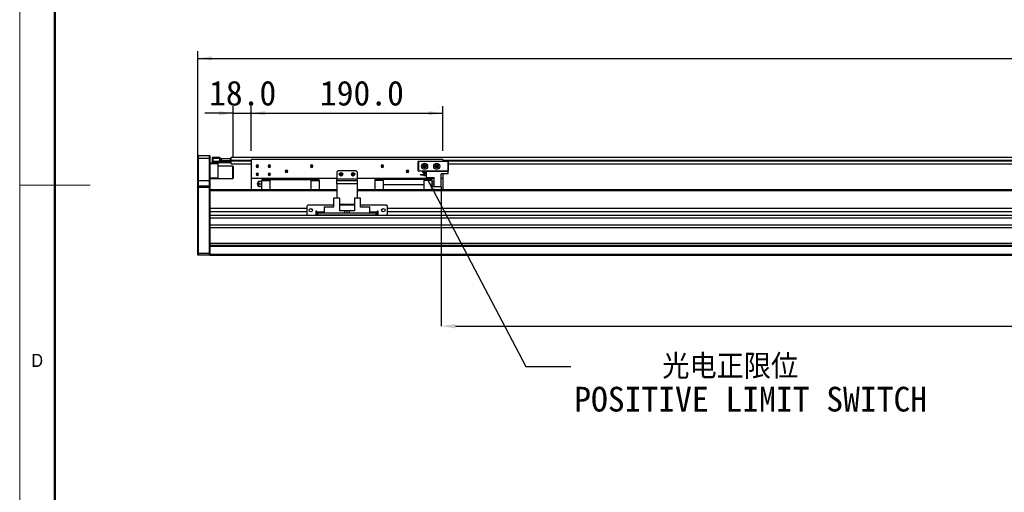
# Model space of a CAD drawing. Header units: millimetres. Extents: x 35 to 2924, y 35 to 2044.
# Tile 2 of 9: x 35 to 1012, y 735 to 1204. Entities that reach past the tile are written whole.
import ezdxf

# ---------------------------------------------------------------- set-up
doc = ezdxf.new("R2010")
doc.units = ezdxf.units.MM
doc.header["$LTSCALE"] = 7
doc.header["$PDSIZE"] = -1
doc.layers.add('DIMNS', color=7, linetype='Continuous')
doc.styles.add('SLDTEXTSTYLE1', font='Gothic.ttf', dxfattribs={"width": 0.913})
doc.styles.add('SLDTEXTSTYLE10', font='txt', dxfattribs={"bigfont": 'bigfont'})
doc.styles.add('SLDTEXTSTYLE9', font='txt')
doc.dimstyles.new('SLDDIMSTYLE0', dxfattribs={"dimtxt": 24.5, "dimasz": 14, "dimexe": 0, "dimexo": 0.0625, "dimgap": 6.125, "dimtad": 2, "dimdec": 1, "dimrnd": 1e-09, "dimzin": 4, "dimdsep": 46, "dimtxsty": 'SLDTEXTSTYLE9', "dimsah": 1, "dimcen": 0.09, "dimadec": 0, "dimazin": 1, "dimtfac": 1, "dimtdec": 1, "dimtofl": 0, "dimtmove": 0, "dimatfit": 3, "dimfxl": 0, "dimfrac": 2, "dimtolj": 1, "dimtzin": 12, "dimarcsym": 0})
doc.dimstyles.new('SLDDIMSTYLE1', dxfattribs={"dimtxt": 24.5, "dimasz": 14, "dimexe": 0, "dimexo": 0.0625, "dimgap": 6.125, "dimtad": 2, "dimdec": 1, "dimrnd": 1e-09, "dimzin": 4, "dimdsep": 46, "dimtxsty": 'SLDTEXTSTYLE9', "dimsah": 1, "dimcen": 0.09, "dimadec": 0, "dimazin": 1, "dimtfac": 1, "dimtdec": 1, "dimtmove": 0, "dimatfit": 0, "dimfxl": 0, "dimfrac": 2, "dimtolj": 1, "dimtzin": 12, "dimarcsym": 0})
doc.dimstyles.new('SLDDIMSTYLE2', dxfattribs={"dimtxt": 0.18, "dimasz": 14, "dimexe": 0, "dimexo": 0.0625, "dimgap": 0, "dimtad": 0, "dimtih": 1, "dimtoh": 1, "dimdec": 0, "dimrnd": 1e-09, "dimzin": 0, "dimdsep": 46, "dimtxsty": 'Standard', "dimsah": 1, "dimcen": 0.09, "dimadec": 0, "dimazin": 0, "dimtfac": 14, "dimtdec": 0, "dimtofl": 0, "dimtmove": 0, "dimatfit": 3, "dimfxl": 0, "dimfrac": 2, "dimtolj": 1, "dimtzin": 0, "dimarcsym": 0})

# ---------------------------------------------------------------- blocks, each defined once
blk = doc.blocks.new('_D')
at = {"layer": 'DIMNS'}
for p, q in [((211.69, 1046.32), (211.69, 1172.31)), ((2367.69, 1046.32), (2367.69, 1172.31)), ((211.69, 1165.31), (2367.69, 1165.31))]:
    blk.add_line(p, q, dxfattribs=at)
for points in [[(211.69, 1165.31), (225.69, 1163.21), (225.69, 1167.41)], [(2367.69, 1165.31), (2353.69, 1167.41), (2353.69, 1163.21)]]:
    blk.add_solid(points, dxfattribs=at)
at = {"layer": 'DIMNS', "insert": (1243.72, 1197.45), "char_height": 24.5, "attachment_point": 1, "style": 'SLDTEXTSTYLE9'}
blk.add_mtext('2156.0', dxfattribs=at)
blk = doc.blocks.new('_D_1')
at = {"layer": 'DIMNS'}
for p, q in [((246.69, 1067.02), (246.69, 1117.96)), ((264.69, 1073.82), (264.69, 1117.96)), ((246.69, 1110.96), (218.69, 1110.96)), ((246.69, 1110.96), (264.69, 1110.96)), ((264.69, 1110.96), (292.69, 1110.96))]:
    blk.add_line(p, q, dxfattribs=at)
for points in [[(246.69, 1110.96), (232.69, 1113.06), (232.69, 1108.86)], [(264.69, 1110.96), (278.69, 1108.86), (278.69, 1113.06)]]:
    blk.add_solid(points, dxfattribs=at)
at = {"layer": 'DIMNS', "insert": (222.83, 1143.11), "char_height": 24.5, "attachment_point": 1, "style": 'SLDTEXTSTYLE9'}
blk.add_mtext('18.0', dxfattribs=at)
blk = doc.blocks.new('_D_2')
at = {"layer": 'DIMNS'}
for p, q in [((264.69, 1073.82), (264.69, 1117.96)), ((454.69, 1073.82), (454.69, 1117.96)), ((264.69, 1110.96), (454.69, 1110.96))]:
    blk.add_line(p, q, dxfattribs=at)
for points in [[(264.69, 1110.96), (278.69, 1108.86), (278.69, 1113.06)], [(454.69, 1110.96), (440.69, 1113.06), (440.69, 1108.86)]]:
    blk.add_solid(points, dxfattribs=at)
at = {"layer": 'DIMNS', "insert": (332.77, 1143.11), "char_height": 24.5, "attachment_point": 1, "style": 'SLDTEXTSTYLE9'}
blk.add_mtext('190.0', dxfattribs=at)
blk = doc.blocks.new('_D_4')
at = {"layer": 'Defpoints', "color": 0}
for p in [(453.19, 1037.93), (2093.19, 1034.43), (2093.19, 899.93)]:
    blk.add_point(p, dxfattribs=at)
at = {"layer": 'DIMNS', "color": 0, "lineweight": -2}
for p, q in [((453.19, 1037.87), (453.19, 899.93)), ((2093.19, 1034.37), (2093.19, 899.93)), ((467.19, 899.93), (2079.19, 899.93))]:
    blk.add_line(p, q, dxfattribs=at)
at = {"layer": 'DIMNS', "color": 0}
for points in [[(467.19, 902.27), (467.19, 897.6), (453.19, 899.93)], [(2079.19, 902.27), (2079.19, 897.6), (2093.19, 899.93)]]:
    blk.add_solid(points, dxfattribs=at)
at = {"layer": 'DIMNS', "color": 0, "insert": (1296.36, 893.81), "char_height": 24.5, "attachment_point": 2, "style": 'SLDTEXTSTYLE9'}
blk.add_mtext('\\A1;Stroke T=1640.0', dxfattribs=at)
blk = doc.blocks.new('SW_NOTE_3')
at = {"layer": 'DIMNS', "color": 0, "char_height": 24.5, "attachment_point": 1}
for s, insert, style in [('    光电正限位', (3.5, 12.12), 'SLDTEXTSTYLE10'), ('POSITIVE LIMIT SWITCH', (3.5, -20.27), 'SLDTEXTSTYLE9')]:
    blk.add_mtext(s, dxfattribs=dict(at, insert=insert, style=style))

msp = doc.modelspace()

# ---------------------------------------------------------------- linework, layer by layer
at = {"color": 7, "linetype": 'Continuous', "lineweight": 18}
for p, q in [((35, 2044), (35, 35)), ((70, 2009), (70, 70)), ((35, 1039.5), (105, 1039.5))]:
    msp.add_line(p, q, dxfattribs=at)
at = {"color": 7, "linetype": 'Continuous', "lineweight": 50}
msp.add_line((70, 2009), (70, 70), dxfattribs=at)
at = {"color": 7, "linetype": 'Continuous', "lineweight": 25}
for p, q in [((211.99, 1068.93), (211.69, 1068.63)), ((211.69, 1065.93), (211.69, 1068.63)), ((211.99, 1065.93), (211.69, 1065.93)), ((211.69, 1043.93), (211.69, 1065.93)), ((211.99, 1068.93), (211.99, 1065.93)), ((211.99, 1068.93), (223.39, 1068.93)), ((211.99, 1065.93), (211.99, 1043.93)), ((223.39, 1065.93), (211.99, 1065.93)), ((223.39, 1065.93), (223.39, 1068.93)), ((223.39, 1068.93), (223.69, 1068.63)), ((223.39, 1043.93), (223.39, 1065.93)), ((223.39, 1065.93), (223.69, 1065.93)), ((223.69, 1068.63), (223.69, 1065.93)), ((223.69, 1065.93), (223.69, 1043.93)), ((226.19, 1067.13), (226.49, 1067.43)), ((226.19, 1065.93), (226.19, 1067.13)), ((226.19, 1063.43), (226.19, 1065.93)), ((226.19, 1065.93), (226.49, 1065.93)), ((226.49, 1067.43), (226.49, 1065.93)), ((226.49, 1067.43), (233.69, 1067.43)), ((226.49, 1065.93), (226.49, 1063.43)), ((233.69, 1065.93), (226.49, 1065.93)), ((233.69, 1067.43), (233.69, 1065.93)), ((233.69, 1063.63), (233.69, 1065.93)), ((234.69, 1064.13), (234.69, 1066.13)), ((234.69, 1066.13), (235.19, 1066.13)), ((235.19, 1066.13), (235.19, 1064.13)), ((235.19, 1066.13), (244.19, 1066.13)), ((244.19, 1064.13), (244.19, 1066.13)), ((244.19, 1066.13), (244.69, 1066.13)), ((244.69, 1067.28), (2335.69, 1067.28)), ((244.69, 1066.13), (244.69, 1067.28)), ((244.69, 1066.13), (244.69, 1065.94)), ((244.69, 1064.28), (244.69, 1065.94)), ((454.69, 1064.93), (264.69, 1064.93)), ((264.69, 1064.93), (264.69, 1046.43)), ((454.69, 1064.93), (454.69, 1063.43)), ((223.69, 1061.93), (226.49, 1061.93)), ((231.69, 1060.93), (223.69, 1060.93)), ((226.19, 1062.23), (226.19, 1063.43)), ((226.49, 1063.43), (226.19, 1063.43)), ((226.49, 1061.93), (226.19, 1062.23)), ((226.49, 1063.43), (226.49, 1061.93)), ((226.49, 1063.43), (243.89, 1063.43)), ((243.89, 1061.93), (226.49, 1061.93)), ((231.69, 1061.93), (231.69, 1060.93)), ((231.69, 1060.93), (231.69, 1046.93)), ((246.39, 1058.43), (231.69, 1058.43)), ((233.69, 1063.93), (243.89, 1063.93)), ((243.89, 1063.63), (233.69, 1063.63)), ((234.19, 1063.93), (234.19, 1064.13)), ((234.19, 1064.13), (234.69, 1064.13)), ((235.19, 1064.13), (234.69, 1064.13)), ((235.19, 1064.13), (244.19, 1064.13)), ((243.89, 1063.93), (243.89, 1063.63)), ((243.89, 1063.93), (244.19, 1063.63)), ((243.89, 1063.93), (244.69, 1063.93)), ((243.89, 1063.43), (243.89, 1063.63)), ((243.89, 1063.63), (244.19, 1063.63)), ((243.89, 1061.93), (243.89, 1063.43)), ((243.89, 1063.43), (244.19, 1063.43)), ((243.89, 1061.93), (244.19, 1062.23)), ((244.69, 1064.13), (244.19, 1064.13)), ((244.19, 1063.63), (244.19, 1063.43)), ((244.19, 1063.43), (244.19, 1062.23)), ((244.69, 1063.78), (244.69, 1064.28)), ((244.69, 1060.78), (244.69, 1063.78)), ((244.69, 1060.78), (264.69, 1060.78)), ((246.69, 1058.13), (246.39, 1058.43)), ((246.39, 1046.83), (246.39, 1058.43)), ((246.69, 1058.13), (246.69, 1047.11)), ((270.69, 1058.43), (269.44, 1058.43)), ((270.69, 1058.43), (271.94, 1058.43)), ((282.69, 1058.43), (281.44, 1058.43)), ((282.69, 1058.43), (283.94, 1058.43)), ((324.69, 1058.43), (323.44, 1058.43)), ((324.69, 1058.43), (325.94, 1058.43)), ((394.69, 1058.43), (393.44, 1058.43)), ((394.69, 1058.43), (395.94, 1058.43)), ((430.19, 1063.13), (430.49, 1063.43)), ((430.19, 1053.73), (430.19, 1063.13)), ((430.49, 1063.01), (430.19, 1063.13)), ((430.49, 1063.43), (459.89, 1063.43)), ((430.49, 1063.43), (430.61, 1063.13)), ((430.61, 1063.13), (430.49, 1063.01)), ((430.49, 1063.01), (430.49, 1053.86)), ((459.77, 1063.13), (430.61, 1063.13)), ((436.69, 1058.43), (435.44, 1058.43)), ((436.69, 1058.43), (437.94, 1058.43)), ((448.69, 1058.43), (447.44, 1058.43)), ((448.69, 1058.43), (449.94, 1058.43)), ((459.89, 1063.43), (459.77, 1063.13)), ((459.89, 1063.01), (459.77, 1063.13)), ((459.89, 1063.43), (460.19, 1063.13)), ((460.19, 1063.13), (459.89, 1063.01)), ((459.89, 1053.86), (459.89, 1063.01)), ((460.19, 1063.13), (460.19, 1053.73)), ((460.19, 1060.78), (2121.19, 1060.78)), ((223.69, 1046.93), (231.69, 1046.93)), ((231.69, 1045.93), (223.69, 1045.93)), ((231.69, 1046.93), (231.69, 1045.93)), ((231.69, 1046.43), (246.39, 1046.43)), ((246.39, 1046.43), (246.39, 1046.83)), ((246.39, 1046.43), (246.69, 1046.73)), ((246.69, 1047.11), (246.69, 1046.73)), ((349.69, 1046.43), (264.69, 1046.43)), ((264.69, 1046.43), (264.69, 1034.93)), ((270.69, 1050.43), (269.44, 1050.43)), ((270.69, 1050.43), (271.94, 1050.43)), ((283.44, 1045.33), (275.19, 1045.33)), ((275.19, 1045.33), (275.19, 1044.38)), ((282.69, 1050.43), (281.44, 1050.43)), ((282.69, 1050.43), (283.94, 1050.43)), ((283.44, 1045.43), (283.44, 1046.43)), ((283.44, 1045.43), (323.94, 1045.43)), ((283.44, 1034.93), (283.44, 1045.43)), ((299.69, 1053.43), (298.44, 1053.43)), ((299.69, 1053.43), (300.94, 1053.43)), ((323.94, 1045.43), (323.94, 1046.43)), ((323.94, 1045.43), (323.94, 1034.93)), ((332.19, 1045.33), (323.94, 1045.33)), ((332.19, 1044.38), (332.19, 1045.33)), ((350.69, 1053.93), (349.69, 1052.93)), ((349.69, 1052.93), (349.69, 1045.93)), ((349.69, 1045.93), (369.69, 1045.93)), ((349.69, 1044.43), (349.69, 1045.93)), ((368.69, 1053.93), (350.69, 1053.93)), ((353.69, 1050.43), (352.44, 1050.43)), ((353.69, 1050.43), (354.94, 1050.43)), ((365.69, 1050.43), (364.44, 1050.43)), ((365.69, 1050.43), (366.94, 1050.43)), ((369.69, 1052.93), (368.69, 1053.93)), ((369.69, 1052.93), (369.69, 1045.93)), ((446.24, 1046.43), (369.69, 1046.43)), ((369.69, 1045.93), (369.69, 1044.43)), ((395.44, 1045.33), (387.19, 1045.33)), ((387.19, 1045.33), (387.19, 1044.38)), ((395.44, 1046.43), (395.44, 1045.43)), ((435.94, 1045.43), (395.44, 1045.43)), ((395.44, 1045.43), (395.44, 1040.43)), ((419.69, 1053.43), (418.44, 1053.43)), ((419.69, 1053.43), (420.94, 1053.43)), ((430.49, 1053.86), (430.19, 1053.73)), ((430.49, 1053.43), (430.19, 1053.73)), ((430.49, 1053.86), (430.61, 1053.73)), ((430.61, 1053.73), (430.49, 1053.43)), ((438.69, 1053.43), (430.49, 1053.43)), ((430.61, 1053.73), (459.77, 1053.73)), ((432.49, 1050.18), (438.69, 1050.18)), ((432.49, 1049.88), (432.49, 1050.18)), ((432.49, 1049.88), (438.69, 1049.88)), ((434.89, 1052.83), (438.69, 1052.83)), ((434.89, 1052.13), (434.89, 1052.83)), ((434.89, 1052.13), (438.69, 1052.13)), ((435.44, 1050.43), (435.47, 1050.18)), ((436.69, 1050.43), (435.44, 1050.43)), ((435.94, 1045.43), (435.94, 1046.43)), ((435.94, 1045.43), (435.94, 1040.43)), ((444.19, 1045.33), (435.94, 1045.33)), ((436.69, 1050.43), (437.94, 1050.43)), ((437.92, 1050.18), (437.94, 1050.43)), ((438.69, 1047.23), (438.69, 1053.43)), ((438.69, 1053.43), (460.19, 1053.43)), ((438.69, 1047.23), (446.24, 1047.23)), ((444.19, 1044.38), (444.19, 1045.33)), ((446.24, 1037.93), (446.24, 1047.23)), ((453.19, 1037.93), (453.19, 1050.83)), ((460.19, 1050.83), (453.19, 1050.83)), ((454.69, 1046.43), (453.19, 1046.43)), ((454.69, 1050.83), (454.69, 1046.43)), ((454.69, 1046.43), (454.69, 1034.93)), ((459.77, 1053.73), (459.89, 1053.86)), ((459.77, 1053.73), (459.89, 1053.43)), ((460.19, 1053.73), (459.89, 1053.86)), ((460.19, 1053.73), (459.89, 1053.43)), ((460.19, 1050.83), (460.19, 1053.43)), ((211.99, 1043.93), (211.69, 1043.93)), ((211.69, 1038.63), (211.69, 1043.93)), ((211.99, 1038.93), (211.69, 1038.63)), ((211.69, 1037.43), (211.69, 1038.63)), ((211.69, 972.56), (211.69, 1037.43)), ((211.99, 1037.43), (211.69, 1037.43)), ((211.99, 1043.93), (211.99, 1038.93)), ((223.39, 1043.93), (211.99, 1043.93)), ((211.99, 1038.93), (211.99, 1037.43)), ((211.99, 1038.93), (223.39, 1038.93)), ((211.99, 1037.43), (211.99, 972.43)), ((223.39, 1037.43), (211.99, 1037.43)), ((223.39, 1038.93), (223.39, 1043.93)), ((223.69, 1043.93), (223.39, 1043.93)), ((223.39, 1037.43), (223.39, 1038.93)), ((223.69, 1038.63), (223.39, 1038.93)), ((223.39, 972.43), (223.39, 1037.43)), ((223.69, 1037.43), (223.39, 1037.43)), ((223.69, 1043.93), (223.69, 1038.63)), ((223.69, 1038.63), (223.69, 1037.43)), ((223.69, 1037.43), (223.69, 1034.65)), ((275.19, 1043.43), (272.87, 1043.43)), ((272.87, 1040.93), (275.19, 1040.93)), ((275.19, 1038.43), (272.87, 1038.43)), ((275.19, 1044.38), (283.44, 1044.38)), ((275.19, 1034.93), (275.19, 1044.38)), ((323.94, 1044.38), (332.19, 1044.38)), ((332.19, 1044.38), (332.19, 1034.93)), ((349.69, 1044.43), (369.69, 1044.43)), ((349.69, 1040.93), (349.69, 1044.43)), ((349.69, 1040.93), (349.69, 1026.68)), ((369.69, 1040.93), (349.69, 1040.93)), ((369.69, 1044.43), (369.69, 1040.93)), ((369.69, 1040.93), (369.69, 1026.68)), ((395.44, 1044.38), (387.19, 1044.38)), ((387.19, 1044.38), (387.19, 1034.93)), ((395.44, 1040.43), (435.94, 1040.43)), ((395.44, 1040.43), (395.44, 1040.13)), ((435.94, 1040.13), (395.44, 1040.13)), ((395.44, 1040.13), (395.44, 1034.93)), ((444.19, 1044.38), (435.94, 1044.38)), ((435.94, 1040.13), (435.94, 1040.43)), ((435.94, 1040.13), (435.94, 1034.93)), ((444.19, 1034.93), (444.19, 1044.38)), ((444.19, 1043.43), (446.24, 1043.43)), ((444.19, 1040.93), (446.24, 1040.93)), ((446.24, 1038.43), (444.19, 1038.43)), ((453.19, 1037.93), (446.24, 1037.93)), ((349.69, 1034.93), (223.69, 1034.93)), ((223.69, 1034.65), (223.69, 1033.93)), ((223.69, 1033.93), (223.69, 1016.48)), ((346.19, 1026.68), (346.19, 1017.78)), ((352.19, 1026.68), (346.19, 1026.68)), ((352.19, 1026.68), (352.19, 1014.28)), ((367.19, 1026.68), (367.19, 1014.28)), ((373.19, 1026.68), (367.19, 1026.68)), ((2093.19, 1034.93), (369.69, 1034.93)), ((373.19, 1017.78), (373.19, 1026.68)), ((223.69, 1016.48), (223.69, 1013.08)), ((319.69, 1016.48), (223.69, 1016.48)), ((320.69, 1019.78), (319.69, 1018.78)), ((319.69, 1018.78), (319.69, 1010.78)), ((346.19, 1019.78), (320.69, 1019.78)), ((336.99, 1018.28), (344.79, 1018.28)), ((336.99, 1018.28), (336.99, 1017.78)), ((336.99, 1017.78), (336.99, 1011.78)), ((346.19, 1017.78), (336.99, 1017.78)), ((345.29, 1017.78), (344.79, 1018.28)), ((367.19, 1020.43), (352.19, 1020.43)), ((367.19, 1019.78), (352.19, 1019.78)), ((398.69, 1019.78), (373.19, 1019.78)), ((382.39, 1017.78), (373.19, 1017.78)), ((374.59, 1018.28), (374.09, 1017.78)), ((374.59, 1018.28), (382.39, 1018.28)), ((382.39, 1017.78), (382.39, 1018.28)), ((382.39, 1011.78), (382.39, 1017.78)), ((399.69, 1018.78), (398.69, 1019.78)), ((399.69, 1010.78), (399.69, 1018.78)), ((2179.69, 1016.48), (399.69, 1016.48)), ((319.69, 1013.08), (223.69, 1013.08)), ((223.69, 1013.08), (223.69, 1009.56)), ((2355.69, 1009.56), (223.69, 1009.56)), ((223.69, 1009.56), (223.69, 1008.25)), ((223.69, 1008.25), (223.69, 972.56)), ((2355.69, 1006.96), (223.69, 1006.96)), ((319.69, 1010.78), (320.69, 1009.78)), ((320.69, 1009.78), (328.69, 1009.78)), ((329.69, 1013.78), (328.69, 1013.78)), ((328.69, 1013.78), (328.69, 1009.78)), ((329.69, 1013.08), (328.69, 1013.08)), ((329.69, 1012.78), (329.69, 1013.78)), ((329.69, 1012.78), (329.69, 1011.78)), ((329.69, 1009.78), (329.69, 1011.78)), ((329.69, 1011.78), (330.69, 1011.78)), ((330.69, 1009.78), (329.69, 1009.78)), ((330.69, 1011.78), (330.69, 1009.78)), ((388.69, 1011.78), (330.69, 1011.78)), ((388.69, 1009.78), (330.69, 1009.78)), ((357.69, 1014.28), (352.19, 1014.28)), ((357.69, 1011.78), (357.69, 1014.28)), ((359.69, 1014.28), (357.69, 1014.28)), ((359.69, 1011.78), (359.69, 1014.28)), ((361.69, 1014.28), (359.69, 1014.28)), ((361.69, 1014.28), (361.69, 1011.78)), ((367.19, 1014.28), (361.69, 1014.28)), ((388.69, 1009.78), (388.69, 1011.78)), ((388.69, 1011.78), (389.69, 1011.78)), ((389.69, 1009.78), (388.69, 1009.78)), ((390.69, 1013.78), (389.69, 1013.78)), ((389.69, 1013.78), (389.69, 1012.78)), ((390.69, 1013.08), (389.69, 1013.08)), ((389.69, 1011.78), (389.69, 1012.78)), ((389.69, 1011.78), (389.69, 1009.78)), ((390.69, 1009.78), (390.69, 1013.78)), ((390.69, 1009.78), (398.69, 1009.78)), ((398.69, 1009.78), (399.69, 1010.78)), ((2179.69, 1013.08), (399.69, 1013.08)), ((2355.69, 1000.03), (223.69, 1000.03)), ((2355.69, 997.43), (223.69, 997.43)), ((2355.69, 981.93), (223.69, 981.93)), ((2355.69, 979.93), (223.69, 979.93)), ((2355.69, 978.93), (223.69, 978.93)), ((211.69, 970.73), (211.69, 972.56)), ((211.69, 972.56), (211.99, 972.43)), ((211.69, 970.73), (211.99, 970.43)), ((211.99, 972.43), (211.99, 970.43)), ((211.99, 972.43), (223.39, 972.43)), ((223.39, 970.43), (211.99, 970.43)), ((223.69, 972.56), (223.39, 972.43)), ((223.39, 970.43), (223.39, 972.43)), ((223.69, 970.73), (223.39, 970.43)), ((223.69, 972.56), (223.69, 972.36)), ((223.69, 972.36), (223.69, 970.93)), ((2355.69, 970.93), (223.69, 970.93)), ((223.69, 970.93), (223.69, 969.93)), ((2355.69, 969.93), (223.69, 969.93))]:
    msp.add_line(p, q, dxfattribs=at)
at = {"color": 8, "linetype": 'Continuous', "lineweight": 25}
for p, q in [((244.69, 1064.28), (264.69, 1064.28)), ((244.69, 1063.78), (264.69, 1063.78)), ((454.69, 1064.28), (2124.69, 1064.28)), ((454.69, 1063.78), (2124.69, 1063.78)), ((349.69, 1033.93), (223.69, 1033.93)), ((2093.69, 1033.93), (369.69, 1033.93)), ((336.99, 1012.78), (329.69, 1012.78)), ((389.69, 1012.78), (382.39, 1012.78))]:
    msp.add_line(p, q, dxfattribs=at)
at = {"color": 7, "linetype": 'Continuous', "lineweight": 25}
for centre, radius in [((436.69, 1058.43), 3), ((436.69, 1058.43), 1.7), ((448.69, 1058.43), 3), ((448.69, 1058.43), 1.7), ((353.69, 1050.43), 1.7), ((365.69, 1050.43), 1.7), ((323.69, 1014.78), 1.7), ((395.69, 1014.78), 1.7)]:
    msp.add_circle(centre, radius, dxfattribs=at)
for centre, radius, start, end in [((270.69, 1058.43), 1.25, 0, 180), ((270.69, 1058.43), 1.25, 180, 0), ((282.69, 1058.43), 1.25, 0, 180), ((282.69, 1058.43), 1.25, 180, 0), ((324.69, 1058.43), 1.25, 0, 180), ((324.69, 1058.43), 1.25, 180, 0), ((394.69, 1058.43), 1.25, 0, 180), ((394.69, 1058.43), 1.25, 180, 0), ((436.69, 1058.43), 1.25, 0, 180), ((436.69, 1058.43), 1.25, 180, 0), ((448.69, 1058.43), 1.25, 0, 180), ((448.69, 1058.43), 1.25, 180, 0), ((270.69, 1050.43), 1.25, 0, 180), ((270.69, 1050.43), 1.25, 180, 0), ((282.69, 1050.43), 1.25, 0, 180), ((282.69, 1050.43), 1.25, 180, 0), ((299.69, 1053.43), 1.25, 0, 180), ((299.69, 1053.43), 1.25, 180, 0), ((353.69, 1050.43), 1.25, 0, 180), ((353.69, 1050.43), 1.25, 180, 0), ((365.69, 1050.43), 1.25, 0, 180), ((365.69, 1050.43), 1.25, 180, 0), ((419.69, 1053.43), 1.25, 0, 180), ((419.69, 1053.43), 1.25, 180, 0), ((436.69, 1050.43), 1.25, 0, 180), ((436.69, 1050.43), 1.25, 206.10388, 333.89612), ((270.79, 1040.93), 0.25, 111.37089, 270), ((273.69, 1040.93), 3, 123.52372, 170.18362), ((273.69, 1040.93), 3, 189.86644, 236.41825)]:
    msp.add_arc(centre, radius, start, end, dxfattribs=at)
for points, knots in [([(270.7, 1041.16), (270.7, 1041.16), (270.7, 1041.15), (270.7, 1041.1), (270.7, 1041.02), (270.7, 1040.93), (270.7, 1040.84), (270.7, 1040.76), (270.7, 1040.71), (270.7, 1040.7), (270.7, 1040.7)], [0, 0, 0, 0, 0.125362, 0.250008, 0.374883, 0.499741, 0.624391, 0.749723, 0.874831, 1, 1, 1, 1]), ([(272.03, 1038.43), (272.03, 1038.43), (272.01, 1038.43), (272.08, 1038.43), (272.24, 1038.43), (272.51, 1038.43), (272.75, 1038.43), (272.87, 1038.43)], [0, 0, 0, 0, 0.001317, 0.250409, 0.49991, 0.749758, 1, 1, 1, 1]), ([(272.87, 1043.43), (272.75, 1043.43), (272.51, 1043.43), (272.24, 1043.43), (272.07, 1043.43), (272.04, 1043.43), (272.03, 1043.43)], [0, 0, 0, 0, 0.2502044, 0.5009231, 0.7517239, 1, 1, 1, 1]), ([(272.87, 1040.93), (272.75, 1041), (272.51, 1041.14), (272.24, 1041.45), (272.07, 1041.8), (272.01, 1042.18), (272.07, 1042.56), (272.24, 1042.91), (272.51, 1043.22), (272.75, 1043.36), (272.87, 1043.43)], [0, 0, 0, 0, 0.124804, 0.249865, 0.374967, 0.499941, 0.624666, 0.749596, 0.874699, 1, 1, 1, 1]), ([(272.87, 1038.43), (272.75, 1038.5), (272.51, 1038.64), (272.24, 1038.95), (272.07, 1039.3), (272.01, 1039.68), (272.07, 1040.06), (272.24, 1040.41), (272.51, 1040.72), (272.75, 1040.86), (272.87, 1040.93)], [0, 0, 0, 0, 0.124804, 0.249865, 0.374967, 0.499942, 0.624666, 0.749597, 0.874698, 1, 1, 1, 1])]:
    msp.add_open_spline(points, degree=3, knots=knots, dxfattribs=at)

# ---------------------------------------------------------------- block references
at = {"layer": 'DIMNS'}
msp.add_blockref('SW_NOTE_3', (581.59, 860.12), dxfattribs=at)

# ---------------------------------------------------------------- texts
at = {"color": 7, "linetype": 'Continuous', "lineweight": 0, "insert": (46.67, 872.52), "char_height": 12.96, "attachment_point": 1, "style": 'SLDTEXTSTYLE1'}
msp.add_mtext('D', dxfattribs=at)

# ---------------------------------------------------------------- dimensions: what is measured, and where the dimension line sits
at = {"layer": 'DIMNS'}
for base, p1, p2, dimstyle, picture, middle in [((2367.69, 1165.31), (211.69, 1037.43), (2367.69, 1037.43), 'SLDDIMSTYLE0', '_D', (1291.6, 1165.31)), ((264.69, 1110.96), (246.69, 1058.13), (264.69, 1064.93), 'SLDDIMSTYLE1', '_D_1', (253.01, 1110.96)), ((454.69, 1110.96), (264.69, 1064.93), (454.69, 1064.93), 'SLDDIMSTYLE0', '_D_2', (371.8, 1110.96))]:
    dim = msp.add_linear_dim(base=base, p1=p1, p2=p2, dimstyle=dimstyle, dxfattribs=at)
    dim.commit()
    dim.dimension.update_dxf_attribs({"geometry": picture, "text_midpoint": middle, "dimtype": 160})
dim = msp.add_linear_dim(base=(2093.19, 899.93), p1=(453.19, 1037.93), p2=(2093.19, 1034.43), text='Stroke T=<>', dimstyle='SLDDIMSTYLE0', dxfattribs=at)
dim.commit()
dim.dimension.update_dxf_attribs({"geometry": '_D_4', "text_midpoint": (1296.36, 899.93), "dimtype": 160})

# ---------------------------------------------------------------- leaders
msp.add_leader([(438.69, 1047.23), (537.14, 860.12), (581.59, 860.12)], dimstyle='SLDDIMSTYLE2', dxfattribs=at)

doc.saveas('drawing.dxf')
